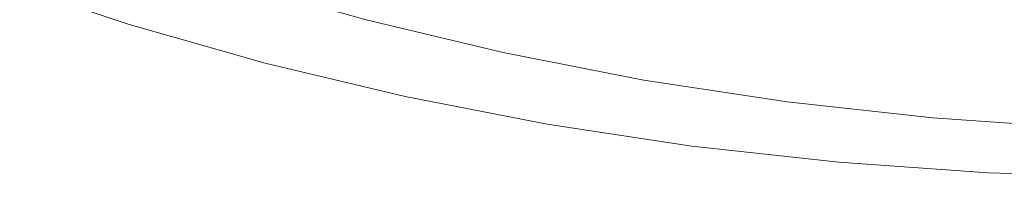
# Model space of a CAD drawing. Header units: millimetres. Extents: x 5 to 415, y 5 to 292.
# Tile 60 of 256: x 343.84 to 347.548, y 92.413 to 93.005. Entities that reach past the tile are written whole.
import ezdxf

# ---------------------------------------------------------------- set-up
doc = ezdxf.new("R2010")
doc.units = ezdxf.units.MM

msp = doc.modelspace()

# ---------------------------------------------------------------- linework, layer by layer
at = {"color": 7, "linetype": 'Continuous', "lineweight": 15, "flags": 128}
for points in [[(341.35309, 94.75691), (341.78618, 94.4659), (342.23139, 94.19516), (342.68841, 93.94488), (343.15693, 93.71523), (343.63663, 93.50637), (344.12717, 93.31843), (344.62823, 93.15155), (345.13945, 93.00585), (345.66049, 92.88141), (346.19099, 92.77833), (346.73059, 92.69669), (347.27892, 92.63652), (347.8356, 92.59788), (348.40024, 92.58079), (348.97248, 92.58527), (349.5519, 92.61131), (350.13811, 92.65888), (350.73072, 92.72797), (351.32931, 92.81852), (351.93348, 92.93048), (352.54281, 93.06375), (353.15689, 93.21826), (353.77529, 93.39389)], [(353.48456, 93.23354), (352.86018, 93.0562), (352.24017, 92.9002), (351.62494, 92.76564), (351.01493, 92.6526), (350.41055, 92.56118), (349.81221, 92.49142), (349.22033, 92.44338), (348.6353, 92.41709), (348.05754, 92.41257), (347.48743, 92.42983), (346.92537, 92.46884), (346.37174, 92.52959), (345.82692, 92.61203), (345.29129, 92.7161), (344.76521, 92.84174), (344.24904, 92.98885), (343.74314, 93.15734), (343.24785, 93.3471), (342.76351, 93.55798), (342.29046, 93.78986), (341.82902, 94.04256), (341.37951, 94.31591)]]:
    msp.add_lwpolyline(points, dxfattribs=at)
at = {"color": 7, "linetype": 'Continuous', "lineweight": 15}
msp.add_open_spline([(351.37378, 92.82854), (351.23149, 92.81791), (350.89236, 92.79258), (350.36493, 92.7789), (349.79133, 92.7836), (349.2268, 92.81179), (348.67126, 92.86223), (348.12469, 92.93522), (347.58749, 93.03066), (347.06005, 93.14846), (346.54274, 93.28852), (346.03598, 93.4508), (345.54013, 93.63512), (345.05554, 93.84134), (344.58261, 94.06937), (344.12166, 94.31899), (343.67257, 94.59018), (343.23567, 94.88295), (342.81124, 95.19718), (342.39996, 95.5323), (342.00227, 95.88793), (341.61861, 96.26369), (341.24967, 96.659), (340.8956, 97.07358), (340.55649, 97.50706), (340.23227, 97.95951), (339.92319, 98.43063), (339.62947, 98.92004), (339.35131, 99.42737), (339.08895, 99.95231), (338.84255, 100.49441), (338.61229, 101.05329), (338.39838, 101.62856), (338.20093, 102.21978), (338.02158, 102.82152), (337.86001, 103.43303), (337.71583, 104.05351), (337.58775, 104.68756), (337.47593, 105.33453), (337.38534, 105.96026), (337.31326, 106.56227), (337.25706, 107.13843), (337.21633, 107.67461), (337.18789, 108.16837), (337.16908, 108.61803), (337.15652, 109.07176), (337.15384, 109.37777), (337.1525, 109.53078)], degree=3, knots=[0, 0, 0, 0, 0.01703, 0.0405884, 0.0641291, 0.087604, 0.1110831, 0.1345579, 0.1580327, 0.1815119, 0.2049867, 0.2284615, 0.2519407, 0.2754155, 0.2988902, 0.3223693, 0.3458441, 0.3693841, 0.3929415, 0.4165076, 0.4400738, 0.4636312, 0.4871711, 0.5106457, 0.5341247, 0.5575993, 0.5810739, 0.6045528, 0.6280274, 0.651502, 0.6749809, 0.6984555, 0.7219301, 0.745409, 0.7688836, 0.7917805, 0.8146893, 0.8376021, 0.860511, 0.8834078, 0.9027949, 0.9221844, 0.9415714, 0.9561703, 0.9707691, 0.9853845, 1, 1, 1, 1], dxfattribs=at)

doc.saveas('drawing.dxf')
